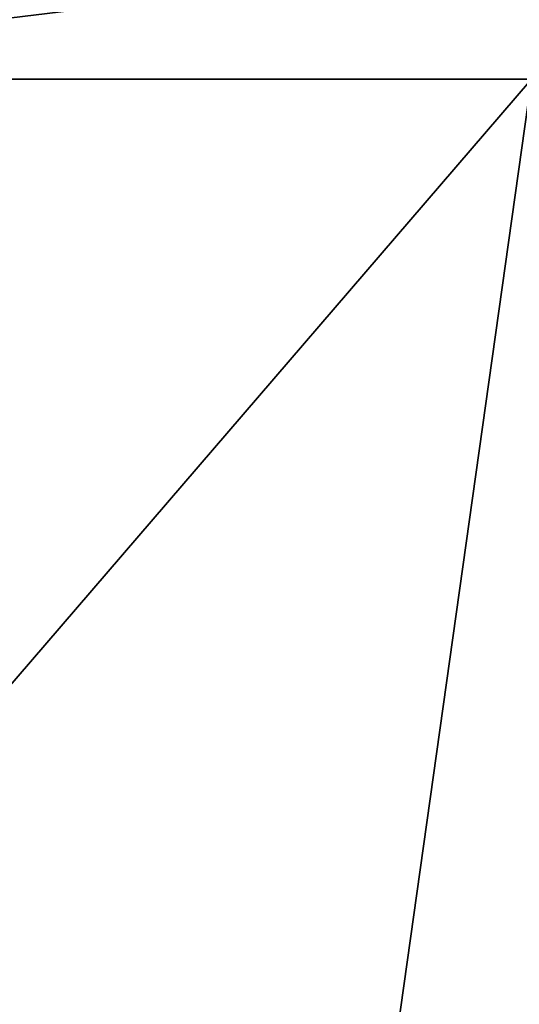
# Model space of a CAD drawing. Header units: millimetres. Extents: x -45 to 45, y -155 to 0.
# Tile 240 of 256: x 0 to 16, y -64 to -32. Entities that reach past the tile are written whole.
import ezdxf

# ---------------------------------------------------------------- set-up
doc = ezdxf.new("R2010")
doc.units = ezdxf.units.MM
doc.header["$LTSCALE"] = 25.4
doc.layers.get('0').update_dxf_attribs({"true_color": 0xff5454})

# ---------------------------------------------------------------- blocks, each defined once
blk = doc.blocks.new('MEKONG-4418.STL#1')
at = {"color": 250, "true_color": 0x262626}
mesh = blk.add_polyface(dxfattribs=at)
corners = [(24.183, -28.7, -41.703), (-16.745, -33.7, -41), (-24.674, -28.7, -41.703), (16.255, -33.7, -41), (-12.108, -66.7, -36.362), (11.617, -66.7, -36.362)]
mesh.append_faces([[corners[k] for k in face] for face in [(0, 1, 2), (4, 3, 5)]], dxfattribs={"vtx0": -1, "color": 250})
mesh.append_faces([[corners[k] for k in face] for face in [(1, 3, 4)]], dxfattribs={"vtx0": -1, "vtx1": -1, "color": 250})
mesh.append_faces([[corners[k] for k in face] for face in [(1, 0, 3)]], dxfattribs={"vtx0": -1, "vtx2": -1, "color": 250})
mesh = blk.add_polyface(dxfattribs=at)
corners = [(-16.745, -33.7, 41), (24.183, -28.7, 41.703), (-24.674, -28.7, 41.703), (16.255, -33.7, 41), (-12.108, -66.7, 36.362), (11.617, -66.7, 36.362)]
mesh.append_faces([[corners[k] for k in face] for face in [(0, 1, 2), (3, 4, 5)]], dxfattribs={"vtx0": -1, "color": 250})
mesh.append_faces([[corners[k] for k in face] for face in [(1, 0, 3)]], dxfattribs={"vtx0": -1, "vtx1": -1, "color": 250})
mesh.append_faces([[corners[k] for k in face] for face in [(3, 0, 4)]], dxfattribs={"vtx0": -1, "vtx2": -1, "color": 250})
mesh = blk.add_polyface(dxfattribs=at)
corners = [(16.255, -33.7, -41), (11.617, -66.7, 36.362), (11.617, -66.7, -36.362), (16.255, -33.7, 41), (16.255, -33.7, -8.5), (16.255, -33.7, 8.5)]
mesh.append_faces([[corners[k] for k in face] for face in [(0, 1, 2), (3, 4, 5)]], dxfattribs={"vtx0": -1, "color": 250})
mesh.append_faces([[corners[k] for k in face] for face in [(1, 0, 3)]], dxfattribs={"vtx0": -1, "vtx1": -1, "color": 250})
mesh.append_faces([[corners[k] for k in face] for face in [(3, 0, 4)]], dxfattribs={"vtx0": -1, "vtx2": -1, "color": 250})

msp = doc.modelspace()

# ---------------------------------------------------------------- block references
at = {"color": 0}
msp.add_blockref('MEKONG-4418.STL#1', (0, 0), dxfattribs=at)

doc.saveas('drawing.dxf')
